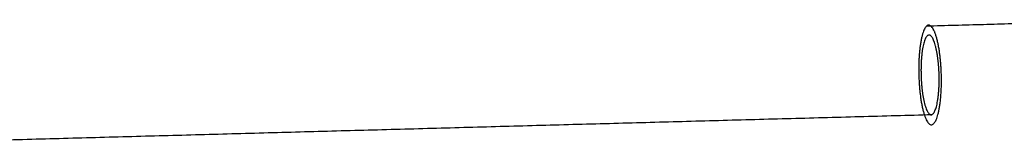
# Model space of a CAD drawing. Header units: millimetres. Extents: x 68659 to 70107, y -15520 to -14401.
# Tile 36 of 40: x 69804 to 69952, y -14745 to -14726. Entities that reach past the tile are written whole.
import ezdxf

# ---------------------------------------------------------------- set-up
doc = ezdxf.new("R2010")
doc.units = ezdxf.units.MM
doc.header["$MEASUREMENT"] = 0
doc.layers.add('Default', color=7, linetype='Continuous', true_color=0x000000)

msp = doc.modelspace()

# ---------------------------------------------------------------- linework, layer by layer
at = {"layer": 'Default'}
for points in [[(69940.42, -14726.94, 1772.02), (69957.46, -14726.48, 1768.06), (69974.5, -14726.01, 1764.1)], [(69765.96, -14745.06, 1814.66), (69853.6, -14742.67, 1794.3), (69941.23, -14740.28, 1773.93)]]:
    msp.add_open_spline(points, degree=2, dxfattribs=at)
for points, knots in [([(69940.42, -14726.94, 1772.02), (69942.06, -14725.63, 1779.22), (69942.55, -14733.01, 1780.46), (69943.04, -14740.39, 1781.7), (69941.4, -14741.7, 1774.5), (69939.76, -14743.02, 1767.3), (69939.27, -14735.64, 1766.06), (69938.79, -14728.26, 1764.82), (69940.42, -14726.94, 1772.02)], [0, 0, 0, 11.780972, 11.780972, 23.561945, 23.561945, 35.342917, 35.342917, 47.12389, 47.12389, 47.12389]), ([(69941.23, -14740.28, 1773.93), (69939.9, -14741, 1768.13), (69939.58, -14735.05, 1767.46), (69939.26, -14729.09, 1766.79), (69940.59, -14728.37, 1772.59), (69941.92, -14727.64, 1778.4), (69942.24, -14733.6, 1779.07), (69942.56, -14739.55, 1779.74), (69941.23, -14740.28, 1773.93)], [0, 0, 0, 7.853982, 7.853982, 15.707963, 15.707963, 23.561945, 23.561945, 31.415927, 31.415927, 31.415927])]:
    msp.add_rational_spline(points, [1, 0.707106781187, 1, 0.707106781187, 1, 0.707106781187, 1, 0.707106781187, 1], degree=2, knots=knots, dxfattribs=at)

doc.saveas('drawing.dxf')
